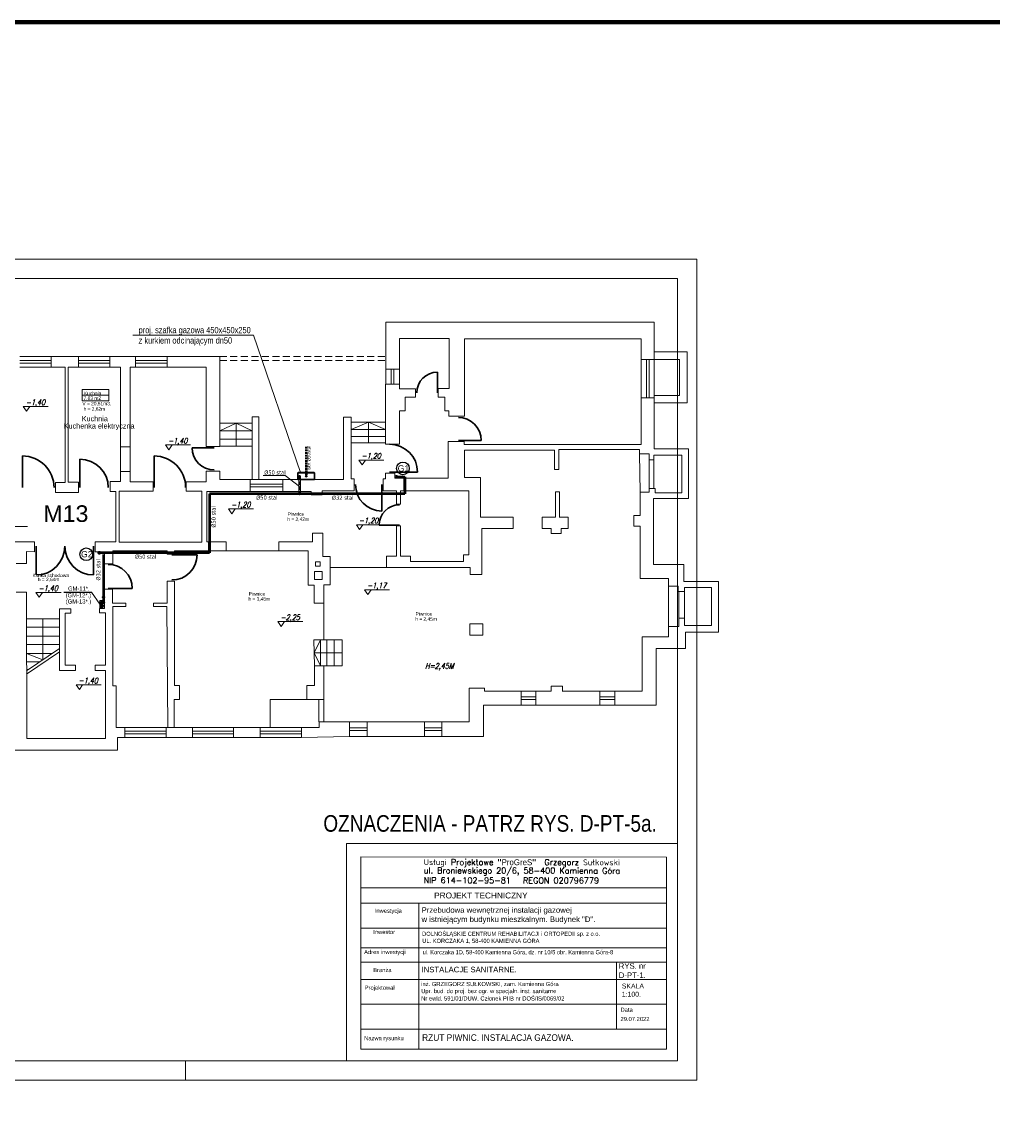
# Model space of a CAD drawing. Extents: x 34439 to 126910, y -74890 to 17912.
# Tile 26 of 144: x 89703 to 93215, y -50214 to -46221. Entities that reach past the tile are written whole.
import ezdxf
from ezdxf.enums import TextEntityAlignment as Align

# ---------------------------------------------------------------- set-up
doc = ezdxf.new("R2010")
doc.units = 0
doc.header["$MEASUREMENT"] = 0
doc.linetypes.add('DASHED', pattern=[19.05, 12.7, -6.35])
doc.linetypes.add('Przerywana długa', pattern=[1058333.301544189, 634999.990463, -423333.311081])
for name, color, linetype, lineweight in [('062', 62, 'Continuous', 0), ('_konstrukcja', 96, 'Continuous', 20), ('_stolarka', 82, 'Continuous', 30), ('gaz', 1, 'Continuous', 30), ('inst-gaz-rury', 50, 'Continuous', 50), ('inst. - C.O. - opis', 2, 'Continuous', 9), ('inst. - CIENKA', 7, 'Continuous', 13), ('Opisy_wymiary.2D77', 7, 'Continuous', 0), ('Opisy_wymiary.2D88', 8, 'Continuous', 0), ('tabelka', 255, 'Continuous', 13), ('tabelka2', 251, 'Continuous', 13), ('urzadzenia', 6, 'Continuous', 15), ('wymiar', 3, 'Continuous', 13), ('WYMIARKI', 10, 'Continuous', 13)]:
    doc.layers.add(name, color=color, linetype=linetype, lineweight=lineweight)
for name, color, linetype in [('Opisy', 2, 'Continuous'), ('symbole', 7, 'Continuous'), ('urządzenia', 140, 'Continuous')]:
    doc.layers.add(name, color=color, linetype=linetype)
doc.styles.add('GA4-ATR-TEXT', font='arial.ttf', dxfattribs={"width": 0.9})
doc.styles.add('GENERATED_STYLE_1', font='ARIAL.TTF')
doc.styles.add('ROMANS', font='SIMPLEX.SHX', dxfattribs={"width": 0.85, "oblique": 15, "height": 16})
doc.styles.get("Standard").update_dxf_attribs({"font": 'ARIALN.TTF'})
doc.styles.add('T.N.ROMAN', font='SIMPLEX')

msp = doc.modelspace()

# ---------------------------------------------------------------- hatches: boundary and pattern name
at = {"layer": 'inst-gaz-rury', "linetype": 'Continuous'}
h = msp.add_hatch(color=256, dxfattribs=at)
h.paths.add_polyline_path([(90709.7, -47863.6, 0.414214), (90706.7, -47860.5), (90706.7, -47863.6)])
h.paths.add_polyline_path([(90706.7, -47863.6), (90706.7, -47860.5, 1), (90706.7, -47866.6, 0.414214), (90709.7, -47863.6)])
h = msp.add_hatch(color=256, dxfattribs=at)
h.paths.add_polyline_path([(90709, -47863.6, 0.414214), (90706.7, -47861.3), (90706.7, -47863.6)])
h.paths.add_polyline_path([(90706.7, -47863.6), (90706.7, -47861.3, 1), (90706.7, -47865.8, 0.414214), (90709, -47863.6)])
h = msp.add_hatch(color=256, dxfattribs=at)
h.paths.add_polyline_path([(90709, -47863.6, 0.414214), (90706.7, -47861.3), (90706.7, -47863.6)])
h.paths.add_polyline_path([(90706.7, -47863.6), (90706.7, -47861.3, 1), (90706.7, -47865.8, 0.414214), (90709, -47863.6)])
h = msp.add_hatch(color=256, dxfattribs=at)
h.paths.add_polyline_path([(90733.3, -47863.6, 0.414214), (90730.3, -47860.5), (90730.3, -47863.6)])
h.paths.add_polyline_path([(90730.3, -47863.6), (90730.3, -47860.5, 1), (90730.3, -47866.6, 0.414214), (90733.3, -47863.6)])
h = msp.add_hatch(color=256, dxfattribs=at)
h.paths.add_polyline_path([(90732.6, -47863.6, 0.414214), (90730.3, -47861.3), (90730.3, -47863.6)])
h.paths.add_polyline_path([(90730.3, -47863.6), (90730.3, -47861.3, 1), (90730.3, -47865.8, 0.414214), (90732.6, -47863.6)])
h = msp.add_hatch(color=256, dxfattribs=at)
h.paths.add_polyline_path([(90732.6, -47863.6, 0.414214), (90730.3, -47861.3), (90730.3, -47863.6)])
h.paths.add_polyline_path([(90730.3, -47863.6), (90730.3, -47861.3, 1), (90730.3, -47865.8, 0.414214), (90732.6, -47863.6)])
h = msp.add_hatch(color=256, dxfattribs=at)
h.paths.add_polyline_path([(91054.8, -47865.5, 0.420252), (91057.1, -47867.8), (91057.1, -47865.5)])
h.paths.add_polyline_path([(91059.3, -47865.5, 0.408201), (91057.1, -47863.3), (91057.1, -47865.5)])
h.paths.add_polyline_path([(91057.1, -47865.5), (91057.1, -47863.3, 0.417728), (91054.8, -47865.5)])
for points in [[(91057.1, -47865.5), (91057.1, -47867.8, 0.409454), (91059.3, -47865.5, 0.001073), (91059.3, -47865.5)], [(89982, -48140.4), (89982, -48142.7, 0.409454), (89984.2, -48140.4, 0.001073), (89984.2, -48140.4)], [(89996.9, -48301), (89996.9, -48302.5, 0.409454), (89998.4, -48301, 0.001073), (89998.4, -48301)], [(89994.4, -48333.6), (89994.4, -48335.1, 0.409454), (89995.8, -48333.6, 0.001073), (89995.8, -48333.6)], [(89996.9, -48321), (89996.9, -48322.5, 0.409454), (89998.4, -48321, 0.001073), (89998.4, -48321)]]:
    msp.add_hatch(color=256, dxfattribs=at).paths.add_polyline_path(points)
h = msp.add_hatch(color=256, dxfattribs=at)
h.paths.add_polyline_path([(90709.7, -47927.9, 0.414214), (90706.7, -47924.9), (90706.7, -47927.9)])
h.paths.add_polyline_path([(90706.7, -47927.9), (90706.7, -47924.9, 1), (90706.7, -47930.9, 0.414214), (90709.7, -47927.9)])
h = msp.add_hatch(color=256, dxfattribs=at)
h.paths.add_polyline_path([(90709, -47927.9, 0.414214), (90706.7, -47925.7), (90706.7, -47927.9)])
h.paths.add_polyline_path([(90706.7, -47927.9), (90706.7, -47925.7, 1), (90706.7, -47930.2, 0.414214), (90709, -47927.9)])
h = msp.add_hatch(color=256, dxfattribs=at)
h.paths.add_polyline_path([(90709, -47927.9, 0.414214), (90706.7, -47925.7), (90706.7, -47927.9)])
h.paths.add_polyline_path([(90706.7, -47927.9), (90706.7, -47925.7, 1), (90706.7, -47930.2, 0.414214), (90709, -47927.9)])
h = msp.add_hatch(color=256, dxfattribs=at)
h.paths.add_polyline_path([(89979.7, -48140.4, 0.420252), (89982, -48142.7), (89982, -48140.4)])
h.paths.add_polyline_path([(89984.2, -48140.4, 0.408201), (89982, -48138.2), (89982, -48140.4)])
h.paths.add_polyline_path([(89982, -48140.4), (89982, -48138.2, 0.417728), (89979.7, -48140.4)])
h = msp.add_hatch(color=256, dxfattribs=at)
h.paths.add_polyline_path([(89995.4, -48301, 0.420252), (89996.9, -48302.5), (89996.9, -48301)])
h.paths.add_polyline_path([(89998.4, -48301, 0.408201), (89996.9, -48299.5), (89996.9, -48301)])
h.paths.add_polyline_path([(89996.9, -48301), (89996.9, -48299.5, 0.417728), (89995.4, -48301)])
h = msp.add_hatch(color=256, dxfattribs=at)
h.paths.add_polyline_path([(89992.8, -48333.6, 0.420252), (89994.4, -48335.1), (89994.4, -48333.6)])
h.paths.add_polyline_path([(89995.8, -48333.6, 0.408201), (89994.4, -48332.1), (89994.4, -48333.6)])
h.paths.add_polyline_path([(89994.4, -48333.6), (89994.4, -48332.1, 0.417728), (89992.8, -48333.6)])
h = msp.add_hatch(color=256, dxfattribs=at)
h.paths.add_polyline_path([(89995.4, -48321, 0.420252), (89996.9, -48322.5), (89996.9, -48321)])
h.paths.add_polyline_path([(89998.4, -48321, 0.408201), (89996.9, -48319.5), (89996.9, -48321)])
h.paths.add_polyline_path([(89996.9, -48321), (89996.9, -48319.5, 0.417728), (89995.4, -48321)])

# ---------------------------------------------------------------- linework, layer by layer
at = {"linetype": 'Continuous', "lineweight": 18}
for p, q in [((89920.1, -47550.4), (90016.6, -47550.4)), ((89920.1, -47550.4), (89920.1, -47590.7)), ((90016.6, -47550.4), (90016.6, -47590.7)), ((89920.1, -47571), (90016.6, -47571)), ((90016.6, -47590.7), (89920.1, -47590.7))]:
    msp.add_line(p, q, dxfattribs=at)
at = {"layer": '062', "linetype": 'Przerywana długa', "flags": 128}
msp.add_lwpolyline([(87943.7, -47078.3), (92143.7, -47078.3), (92143.7, -50048.3), (87943.7, -50048.3)], close=True, dxfattribs=at)
at = {"layer": '_konstrukcja', "ltscale": 50}
for p, q in [((91018.1, -47476.3), (91018.1, -47305.9)), ((91018.1, -47305.9), (91989.6, -47305.9)), ((91989.6, -47441.3), (91989.6, -47305.9)), ((91247.5, -47365.9), (91067.9, -47365.9)), ((91067.9, -47365.9), (91067.9, -47476.3)), ((91247.5, -47546.1), (91247.5, -47365.9)), ((91942.1, -47366.3), (91302.5, -47366.3)), ((91302.5, -47366.3), (91302.5, -47646.5)), ((91942.1, -47441.3), (91942.1, -47366.3)), ((89808.1, -47430), (89694.3, -47430)), ((89808.1, -47469.2), (89808.1, -47430)), ((89808.1, -47430), (89906.5, -47430)), ((89906.5, -47469.2), (89906.5, -47430)), ((90020.3, -47430), (89906.5, -47430)), ((90020.3, -47469.2), (90020.3, -47430)), ((90113.2, -47430), (90020.3, -47430)), ((90113.2, -47469.2), (90113.2, -47430)), ((90227, -47430), (90113.2, -47430)), ((90227, -47469.2), (90227, -47430)), ((90227, -47430), (90417.7, -47430)), ((90417.7, -47756.4), (90417.7, -47430)), ((92108.9, -47413.3), (91989.6, -47413.3)), ((92108.9, -47597.6), (92108.9, -47413.3)), ((89808.1, -47444.6), (89694.3, -47444.6)), ((89808.1, -47454.6), (89694.3, -47454.6)), ((89808.1, -47469.2), (89694.3, -47469.2)), ((89808.1, -47469.2), (89858.7, -47469.2)), ((89858.7, -47469.2), (89858.7, -47886.1)), ((89869.8, -47885.2), (89869.8, -47469.2)), ((89906.5, -47469.2), (89869.8, -47469.2)), ((90020.3, -47444.6), (89906.5, -47444.6)), ((90020.3, -47454.6), (89906.5, -47454.6)), ((90020.3, -47469.2), (89906.5, -47469.2)), ((90020.3, -47469.2), (90058.1, -47469.2)), ((90058.1, -47469.2), (90058.1, -47757.1)), ((90094.1, -47757.1), (90094.1, -47469.2)), ((90113.2, -47469.2), (90094.1, -47469.2)), ((90227, -47444.6), (90113.2, -47444.6)), ((90227, -47454.6), (90113.2, -47454.6)), ((90227, -47469.2), (90113.2, -47469.2)), ((90368.2, -47469.2), (90227, -47469.2)), ((90368.2, -47756.4), (90368.2, -47469.2)), ((91067.9, -47476.3), (91018.1, -47476.3)), ((91018.1, -47476.3), (91018.1, -47530.9)), ((91038, -47476.3), (91038, -47530.9)), ((91048, -47476.3), (91048, -47530.9)), ((91067.9, -47476.3), (91067.9, -47530.9)), ((91942.1, -47441.3), (91989.6, -47441.3)), ((91942.1, -47441.3), (91942.1, -47579.5)), ((91960.9, -47441.3), (91960.9, -47579.5)), ((91970.9, -47441.3), (91970.9, -47579.5)), ((91989.6, -47441.3), (91989.6, -47579.5)), ((91989.6, -47441.3), (92080.7, -47441.3)), ((92080.7, -47441.3), (92080.7, -47571.2)), ((91017.1, -47747.1), (91017.1, -47530.9)), ((91067.9, -47530.9), (91018.1, -47530.9)), ((91067.9, -47530.9), (91067.9, -47547.6)), ((91067.9, -47547.6), (91126.1, -47547.6)), ((91126.1, -47547.6), (91126.1, -47578.2)), ((91207.8, -47578), (91207.8, -47546.1)), ((91207.8, -47546.1), (91247.5, -47546.1)), ((91126.1, -47578.2), (91088.3, -47578.2)), ((91088.3, -47578.2), (91088.3, -47627.7)), ((91231.4, -47578), (91207.8, -47578)), ((91231.4, -47626.9), (91231.4, -47578)), ((91942.1, -47748.7), (91942.1, -47579.5)), ((91942.1, -47579.5), (91989.6, -47579.5)), ((92080.7, -47571.2), (91989.6, -47571.2)), ((91989.6, -47571.2), (91999, -47571.2)), ((91989.6, -47579.5), (91989.6, -47764.2)), ((91989.6, -47597.6), (92108.9, -47597.6)), ((91088.3, -47627.7), (91067.8, -47627.7)), ((91067.8, -47627.7), (91067.8, -47747.1)), ((91245.8, -47626.9), (91231.4, -47626.9)), ((91245.8, -47646.5), (91245.8, -47626.9)), ((90535.2, -47671.6), (90417.7, -47671.6)), ((90476.5, -47671.6), (90417.7, -47699.3)), ((90476.5, -47755.2), (90476.5, -47671.6)), ((90476.5, -47671.6), (90535.2, -47699.3)), ((90535.2, -47875.8), (90535.2, -47649)), ((90535.2, -47649), (90558.9, -47649)), ((90558.9, -47649), (90558.9, -47875.8)), ((90893.5, -47650.1), (90865, -47650.1)), ((90865, -47650.1), (90865, -47875.8)), ((90893.5, -47872.8), (90893.5, -47650.1)), ((90893.5, -47668.2), (91017.1, -47668.2)), ((90955.3, -47668.2), (90893.5, -47695)), ((90955.3, -47742.6), (90955.3, -47668.2)), ((90955.3, -47668.2), (91017.1, -47695)), ((91302.5, -47646.5), (91245.8, -47646.5)), ((90535.2, -47699.3), (90417.7, -47699.3)), ((90893.5, -47695), (91017.1, -47695)), ((90058.1, -47757.1), (90094.1, -47757.1)), ((90058.1, -47846.5), (90058.1, -47757.1)), ((90094.1, -47846.5), (90094.1, -47757.1)), ((90368.2, -47756.4), (90417.7, -47756.4)), ((90535.2, -47729.8), (90417.7, -47729.8)), ((90535.2, -47755.2), (90417.7, -47755.2)), ((90893.5, -47719.5), (91017.1, -47719.5)), ((90893.5, -47742.6), (91017.1, -47742.6)), ((91067.8, -47747.1), (91017.1, -47747.1)), ((91243.6, -47871.1), (91243.6, -47738.1)), ((91243.6, -47738.1), (91302, -47738.1)), ((91302, -47738.1), (91302, -47748.7)), ((91302, -47748.7), (91942.1, -47748.7)), ((91628.6, -47769.6), (91303.5, -47769.6)), ((91303.5, -47769.6), (91303.5, -47868.6)), ((91628.6, -47839.1), (91628.6, -47769.6)), ((91936, -47766.7), (91644.1, -47766.7)), ((91644.1, -47766.7), (91644.1, -47839.1)), ((91936, -47782.9), (91936, -47766.7)), ((91971.4, -47782.9), (91936, -47782.9)), ((91936, -47782.9), (91938.9, -47921.8)), ((91971.4, -47804.4), (91971.4, -47782.9)), ((92088.9, -47787.4), (91988.4, -47787.4)), ((91988.4, -47787.4), (91988.4, -47804.4)), ((91989.6, -47764.2), (92112.9, -47764.2)), ((92088.9, -47924.1), (92088.9, -47787.4)), ((92112.9, -47764.2), (92112.9, -47943.8)), ((91988.4, -47804.4), (91971.4, -47804.4)), ((91971.4, -47804.4), (91971.4, -47907.8)), ((91988.4, -47804.4), (91988.4, -47907.8)), ((90059.1, -47846.5), (90094.1, -47846.5)), ((90059.1, -47883), (90059.1, -47846.5)), ((90093.3, -47883.9), (90094.1, -47846.5)), ((90368.2, -47883.9), (90368.2, -47845.5)), ((90368.2, -47845.5), (90417.7, -47845.5)), ((90417.7, -47845.5), (90417.7, -47875.8)), ((90417.7, -47875.8), (90527.8, -47875.8)), ((90527.8, -47875.8), (90527.8, -47919.4)), ((90527.8, -47875.8), (90646, -47875.8)), ((90646, -47875.8), (90646, -47919.4)), ((90646, -47875.8), (90865, -47875.8)), ((90904.1, -47872.8), (90893.5, -47872.8)), ((90904.1, -47917.1), (90904.1, -47872.8)), ((91008.5, -47917.1), (91008.5, -47872.8)), ((91008.5, -47872.8), (91017.3, -47872.8)), ((91017.3, -47872.8), (91017.3, -47852.6)), ((91017.3, -47852.6), (91051, -47852.6)), ((91051, -47852.6), (91051, -47871.1)), ((91051, -47871.1), (91243.6, -47871.1)), ((91303.5, -47868.6), (91361.1, -47868.6)), ((91361.1, -47868.6), (91361.1, -48012)), ((91644.1, -47839.1), (91628.6, -47839.1)), ((89858.7, -47886.1), (89823.2, -47886.1)), ((89823.2, -47886.1), (89823.2, -47922.6)), ((89906.8, -47885.2), (89869.8, -47885.2)), ((89906.8, -47922.6), (89906.8, -47885.2)), ((90020.8, -47918.5), (90020.8, -47883)), ((90020.8, -47883), (90059.1, -47883)), ((90053.4, -47917.2), (90053.4, -48102.1)), ((90176.7, -47917.2), (90053.4, -47917.2)), ((90176.7, -47883.9), (90093.3, -47883.9)), ((90176.7, -47917.2), (90176.7, -47883.9)), ((90295.8, -47917.2), (90295.8, -47883.9)), ((90295.8, -47883.9), (90368.2, -47883.9)), ((90353.4, -47917.2), (90295.8, -47917.2)), ((90353.4, -48102.1), (90353.4, -47917.2)), ((90527.8, -47892.6), (90646, -47892.6)), ((90527.8, -47902.6), (90646, -47902.6)), ((90787.8, -47931), (90787.8, -47917.1)), ((90787.8, -47917.1), (90904.1, -47917.1)), ((91008.5, -47917.1), (91056.9, -47917.1)), ((91056.9, -47964.7), (91056.9, -47917.1)), ((91071.7, -47964.7), (91071.7, -47917.1)), ((91071.7, -47917.1), (91319.3, -47917.1)), ((91319.3, -48148.1), (91319.3, -47917.1)), ((91970.7, -47921.8), (91970.7, -47907.8)), ((91970.7, -47907.8), (91992.9, -47907.8)), ((91992.9, -47907.8), (91992.9, -47924.1)), ((89823.2, -47922.6), (89906.8, -47922.6)), ((90042.1, -47918.5), (90020.8, -47918.5)), ((90042.1, -48101.3), (90042.1, -47918.5)), ((90527.8, -47919.4), (90370.4, -47919.4)), ((90370.4, -47919.4), (90370.4, -48100.9)), ((90527.8, -47919.4), (90646, -47919.4)), ((90646, -47919.4), (90748.5, -47919.4)), ((90748.5, -47919.4), (90748.5, -47931)), ((90748.5, -47931), (90787.8, -47931)), ((91632.3, -48012), (91632.3, -47920.3)), ((91632.3, -47920.3), (91646.9, -47920.3)), ((91646.9, -47920.3), (91646.9, -48012.7)), ((91938.9, -48005.3), (91938.9, -47921.8)), ((91938.9, -47921.8), (91970.7, -47921.8)), ((92112.9, -47943.8), (91987.3, -47943.8)), ((91987.3, -47943.8), (91987.3, -48183.6)), ((91992.9, -47924.1), (92088.9, -47924.1)), ((91071.7, -47964.7), (91056.9, -47964.7)), ((91361.1, -48012), (91478.7, -48012)), ((91478.7, -48012), (91478.7, -48052.6)), ((91583.7, -48012), (91583.7, -48052.6)), ((91583.7, -48012), (91632.3, -48012)), ((91677.5, -48012), (91646.9, -48012)), ((91646.9, -48012.7), (91646.9, -48012.7)), ((91677.5, -48012), (91677.5, -48052.6)), ((91915.3, -48043.8), (91915.3, -48005.3)), ((91915.3, -48005.3), (91938.9, -48005.3)), ((90753.8, -48100.9), (90753.8, -48070)), ((90753.8, -48070), (90790.7, -48070)), ((90790.7, -48070), (90790.7, -48153.6)), ((91056.9, -48152.7), (91056.9, -48042.9)), ((91056.9, -48042.9), (91071.7, -48042.9)), ((91071.7, -48152.7), (91071.7, -48042.9)), ((91478.7, -48052.6), (91365.7, -48052.6)), ((91365.7, -48052.6), (91365.7, -48218.9)), ((91583.7, -48052.6), (91616.5, -48052.6)), ((91616.5, -48052.6), (91616.5, -48070.8)), ((91616.5, -48070.8), (91652.9, -48070.8)), ((91652.9, -48070.8), (91652.9, -48052.6)), ((91677.5, -48052.6), (91652.9, -48052.6)), ((91938.8, -48043.8), (91915.3, -48043.8)), ((91938.8, -48233.4), (91938.8, -48043.8)), ((89747.4, -48101.3), (89442.5, -48101.3)), ((89747.4, -48136.8), (89747.4, -48101.3)), ((89966.8, -48136.8), (89966.8, -48101.3)), ((89966.8, -48101.3), (90042.1, -48101.3)), ((90053.4, -48102.1), (90353.4, -48102.1)), ((90370.4, -48100.9), (90441.4, -48100.9)), ((90441.4, -48100.9), (90441.4, -48134.1)), ((90632, -48100.9), (90632, -48134.1)), ((90632, -48100.9), (90753.8, -48100.9)), ((89718.2, -48179.1), (89718.2, -48136.5)), ((89718.2, -48136.5), (89747.4, -48136.8)), ((90000.5, -48136.8), (89966.8, -48136.8)), ((90000.5, -48180), (90000.5, -48136.8)), ((90227.1, -48134.1), (90031.3, -48134.1)), ((90031.3, -48134.1), (90031.3, -48180)), ((90227.1, -48145.9), (90227.1, -48134.1)), ((90254.4, -48145.9), (90227.1, -48145.9)), ((90441.4, -48134.1), (90254.4, -48134.1)), ((90254.4, -48134.1), (90254.4, -48145.9)), ((90632, -48134.1), (90441.4, -48134.1)), ((90632, -48134.1), (90737.7, -48134.1)), ((90737.7, -48257.3), (90737.7, -48134.1)), ((90790.7, -48153.6), (90817.1, -48153.6)), ((90817.1, -48153.6), (90817.1, -48256.6)), ((91021.4, -48194.1), (91021.4, -48152.7)), ((91021.4, -48152.7), (91056.9, -48152.7)), ((91071.7, -48152.7), (91107.5, -48152.7)), ((91107.5, -48152.7), (91107.5, -48171.8)), ((91300, -48171.8), (91300, -48148.1)), ((91300, -48148.1), (91319.3, -48148.1)), ((89680.9, -48179.1), (89718.2, -48179.1)), ((90000.5, -48180), (90029.4, -48180)), ((91021.4, -48194.1), (90817.1, -48194.1)), ((91324.1, -48194.1), (91021.4, -48194.1)), ((91107.5, -48171.8), (91300, -48171.8)), ((91324.1, -48218.9), (91324.1, -48194.1)), ((91987.3, -48183.6), (92097, -48183.6)), ((92097, -48183.6), (92097, -48245.1)), ((91365.7, -48218.9), (91324.1, -48218.9)), ((92040.7, -48233.4), (91938.8, -48233.4)), ((92040.7, -48261.5), (92040.7, -48233.4)), ((90000.5, -48342), (90000.5, -48271.9)), ((90000.5, -48271.9), (90029.4, -48271.9)), ((90029.4, -48271.9), (90029.4, -48322.8)), ((90227.3, -48322.8), (90227.3, -48243.6)), ((90227.3, -48243.6), (90253.9, -48243.6)), ((90253.9, -48243.6), (90253.9, -48621)), ((90759.8, -48257.3), (90737.7, -48257.3)), ((90759.8, -48323.1), (90759.8, -48257.3)), ((90817.1, -48256.6), (90794.6, -48256.6)), ((90794.6, -48256.6), (90794.6, -48323.1)), ((92076.2, -48261.5), (92040.7, -48261.5)), ((92040.7, -48407.8), (92040.7, -48261.5)), ((92076.2, -48280.7), (92076.2, -48261.5)), ((92097, -48245.1), (92222.3, -48245.1)), ((92196.6, -48266.6), (92099.1, -48266.6)), ((92099.1, -48266.6), (92099.1, -48280.7)), ((92196.6, -48403.3), (92196.6, -48266.6)), ((92222.3, -48245.1), (92222.3, -48427.2)), ((89680.9, -48282.5), (89718.2, -48282.5)), ((89718.2, -48282.5), (89719.6, -48812.6)), ((92099.1, -48280.7), (92076.2, -48280.7)), ((92078.4, -48376.7), (92078.4, -48280.7)), ((92098.4, -48376.7), (92098.4, -48280.7)), ((89837.7, -48566.1), (89837.7, -48343.5)), ((89837.7, -48343.5), (89879.5, -48343.5)), ((89879.5, -48343.5), (89879.5, -48359.2)), ((89982.8, -48358.3), (89982.8, -48342)), ((89982.8, -48342), (90000.5, -48342)), ((90029.4, -48322.8), (90077.4, -48322.8)), ((90077.4, -48335.4), (90030.8, -48335.4)), ((90030.8, -48335.4), (90030.8, -48622.2)), ((90077.4, -48322.8), (90077.4, -48335.4)), ((90177.5, -48322.8), (90177.5, -48335.4)), ((90177.5, -48322.8), (90227.3, -48322.8)), ((90177.5, -48335.4), (90226.5, -48335)), ((90230.1, -48772.4), (90226.5, -48335)), ((90794.6, -48323.1), (90759.8, -48323.1)), ((90794.6, -48323.1), (90794.6, -48455.4)), ((89837.7, -48379.8), (89718.5, -48380.1)), ((89778.1, -48379.9), (89778.3, -48527.6)), ((89879.5, -48359.2), (89859.1, -48359.2)), ((89859.1, -48359.2), (89859.1, -48547.7)), ((90004.1, -48358.3), (89982.8, -48358.3)), ((90004.1, -48547.7), (90004.1, -48358.3)), ((92078.4, -48407.8), (92078.4, -48376.7)), ((92078.4, -48376.7), (92098.4, -48376.7)), ((92098.4, -48376.7), (92098.4, -48403.3)), ((89837.7, -48409.3), (89718.5, -48409.7)), ((92040.7, -48444.7), (92040.7, -48407.8)), ((92040.7, -48407.8), (92078.4, -48407.8)), ((92098.4, -48403.3), (92196.6, -48403.3)), ((92222.3, -48427.2), (92102.9, -48427.2)), ((92102.9, -48427.2), (92102.9, -48486.3)), ((89837.7, -48441.7), (89718.5, -48442)), ((89837.7, -48472.6), (89718.5, -48472.9)), ((90860.5, -48455.4), (90758.1, -48455.4)), ((90758.1, -48455.4), (90760.1, -48549.8)), ((90759.1, -48502.6), (90782.4, -48455.4)), ((90782.4, -48549.8), (90782.4, -48455.4)), ((90805.5, -48549.8), (90805.5, -48455.4)), ((90831.1, -48549.8), (90831.1, -48455.4)), ((90860.5, -48549.8), (90860.5, -48455.4)), ((91945.3, -48641.6), (91945.3, -48444.7)), ((91945.3, -48444.7), (92040.7, -48444.7)), ((89811.3, -48505), (89718.5, -48505.2)), ((89778.3, -48527.6), (89718.8, -48505.2)), ((89837.7, -48486.9), (89719, -48568.2)), ((89837.7, -48499), (89719, -48580.3)), ((90860.5, -48502.6), (90759.1, -48502.6)), ((90759.1, -48502.6), (90782.4, -48549.8)), ((92102.9, -48486.3), (91996.5, -48486.3)), ((91996.5, -48486.3), (91996.5, -48692)), ((89766.6, -48535.6), (89718.5, -48535.7)), ((89895.4, -48547.7), (89859.1, -48547.7)), ((89895.4, -48566.1), (89895.4, -48547.7)), ((89966.7, -48566.1), (89966.7, -48547.7)), ((89966.7, -48547.7), (90004.1, -48547.7)), ((90760.1, -48621), (90760.1, -48549.8)), ((90760.1, -48549.8), (90794.6, -48549.8)), ((90760.1, -48549.8), (90768.7, -48549.8)), ((90794.6, -48549.8), (90794.6, -48671.2)), ((90794.6, -48549.8), (90860.5, -48549.8)), ((89727.3, -48562.5), (89718.5, -48562.5)), ((89895.4, -48566.1), (89837.7, -48566.1)), ((90004.5, -48566.1), (89966.7, -48566.1)), ((90004.5, -48812.6), (90004.5, -48566.1)), ((90030.8, -48622.2), (90042.8, -48622.2)), ((90042.8, -48622.2), (90042.8, -48772.4)), ((90253.9, -48621), (90272.3, -48621)), ((90272.3, -48621), (90272.3, -48671.2)), ((90732.6, -48621), (90732.6, -48671.2)), ((90732.6, -48621), (90760.1, -48621)), ((91319.9, -48752.5), (91319.9, -48630)), ((91319.9, -48630), (91374.9, -48630)), ((91374.9, -48630), (91374.9, -48641.6)), ((91616.4, -48641.6), (91616.4, -48622.7)), ((91616.4, -48622.7), (91657.1, -48622.7)), ((91657.1, -48622.7), (91657.1, -48642.1)), ((90272.3, -48671.2), (90252.6, -48671.2)), ((90252.6, -48671.2), (90252.6, -48772.4)), ((90600.2, -48671.2), (90600.2, -48772.4)), ((90600.2, -48671.2), (90732.6, -48671.2)), ((90732.6, -48671.2), (90794.6, -48671.2)), ((90776.7, -48671.2), (90776.7, -48752.5)), ((90794.6, -48671.2), (90794.6, -48752.5)), ((91507.9, -48641.6), (91374.9, -48641.6)), ((91507.9, -48692), (91507.9, -48641.6)), ((91561, -48641.6), (91507.9, -48641.6)), ((91561, -48661.8), (91507.9, -48661.8)), ((91561, -48671.8), (91507.9, -48671.8)), ((91561, -48692), (91561, -48641.6)), ((91561, -48641.6), (91616.4, -48641.6)), ((91793.2, -48641.6), (91657.1, -48641.6)), ((91793.2, -48692), (91793.2, -48641.6)), ((91846.3, -48641.6), (91793.2, -48641.6)), ((91846.3, -48661.8), (91793.2, -48661.8)), ((91846.3, -48671.8), (91793.2, -48671.8)), ((91846.3, -48692), (91846.3, -48641.6)), ((91846.3, -48641.6), (91945.3, -48641.6)), ((91507.9, -48692), (91371.2, -48692)), ((91371.2, -48692), (91371.2, -48805.7)), ((91561, -48692), (91507.9, -48692)), ((91793.2, -48692), (91561, -48692)), ((91846.3, -48692), (91793.2, -48692)), ((91996.5, -48692), (91846.3, -48692)), ((90777.3, -48772.4), (90777.3, -48752.5)), ((90887.5, -48752.5), (90777.3, -48752.5)), ((90887.5, -48805.7), (90887.5, -48752.5)), ((90951, -48752.5), (90887.5, -48752.5)), ((90951, -48805.7), (90951, -48752.5)), ((90951, -48752.5), (91158.1, -48752.5)), ((91158.1, -48805.7), (91158.1, -48752.5)), ((91221.6, -48752.5), (91158.1, -48752.5)), ((91221.6, -48805.7), (91221.6, -48752.5)), ((91221.6, -48752.5), (91319.9, -48752.5)), ((90042.8, -48772.4), (90074.1, -48772.4)), ((90074.1, -48772.4), (90074.1, -48809.3)), ((90074.1, -48772.4), (90223.3, -48772.4)), ((90074.1, -48785.9), (90223.3, -48785.9)), ((90074.1, -48795.9), (90223.3, -48795.9)), ((90223.3, -48772.4), (90223.3, -48809.3)), ((90223.3, -48772.4), (90318.9, -48772.4)), ((90318.9, -48772.4), (90318.9, -48809.3)), ((90318.9, -48772.4), (90468, -48772.4)), ((90318.9, -48785.9), (90468, -48785.9)), ((90318.9, -48795.9), (90468, -48795.9)), ((90468, -48772.4), (90468, -48809.3)), ((90468, -48772.4), (90563.6, -48772.4)), ((90564.1, -48772.4), (90564.1, -48809.3)), ((90564.1, -48772.4), (90713.2, -48772.4)), ((90564.1, -48785.9), (90713.2, -48785.9)), ((90564.1, -48795.9), (90713.2, -48795.9)), ((90713.2, -48772.4), (90713.2, -48809.3)), ((90713.2, -48772.4), (90777.3, -48772.4)), ((90951, -48774.1), (90887.5, -48774.1)), ((90951, -48784.1), (90887.5, -48784.1)), ((91221.6, -48774.1), (91158.1, -48774.1)), ((91221.6, -48784.1), (91158.1, -48784.1)), ((89719.6, -48812.6), (90004.5, -48812.6)), ((90074.1, -48809.3), (90048.2, -48809.3)), ((90048.2, -48809.3), (90048.2, -48855.2)), ((90074.1, -48809.3), (90223.3, -48809.3)), ((90223.3, -48809.3), (90318.9, -48809.3)), ((90318.9, -48809.3), (90468, -48809.3)), ((90468, -48809.3), (90563.6, -48809.3)), ((90564.1, -48809.3), (90713.2, -48809.3)), ((90713.2, -48809.3), (90887.5, -48805.7)), ((90951, -48805.7), (90887.5, -48805.7)), ((90951, -48805.7), (91158.1, -48805.7)), ((91221.6, -48805.7), (91158.1, -48805.7)), ((91371.2, -48805.7), (91221.6, -48805.7)), ((90048.2, -48855.2), (89670.7, -48855.2))]:
    msp.add_line(p, q, dxfattribs=at)
at = {"layer": '_konstrukcja', "linetype": 'DASHED', "ltscale": 2}
for p, q in [((90417.7, -47430), (91018.1, -47430)), ((90417.7, -47445), (91018.1, -47445))]:
    msp.add_line(p, q, dxfattribs=at)
at = {"layer": '_konstrukcja', "lineweight": 80, "ltscale": 50}
msp.add_lwpolyline([(86243.9, -46220.8), (101156.7, -46220.8), (101156.7, -64091.9), (86243.9, -64091.9)], close=True, dxfattribs=at)
at = {"layer": '_konstrukcja', "ltscale": 50}
for points in [[(90764.6, -48189.6), (90780.4, -48189.6), (90780.4, -48173.4), (90764.6, -48173.4)], [(90760.2, -48237.2), (90787.7, -48237.2), (90787.7, -48207.8), (90760.2, -48207.8)], [(91322.7, -48438.9), (91369.3, -48438.9), (91369.3, -48398.2), (91322.7, -48398.2)]]:
    msp.add_lwpolyline(points, close=True, dxfattribs=at)
at = {"layer": '_stolarka', "linetype": 'ByBlock', "ltscale": 50}
for p, q in [((91204.9, -47562), (91204.9, -47487.4)), ((91280.8, -47734.1), (91363.6, -47734.1)), ((89703.8, -47904.8), (89703.8, -47790.4)), ((90180, -47904.8), (90180, -47790.4)), ((90397.4, -47761), (90317.4, -47761)), ((89911.5, -47904.8), (89911.5, -47801.9)), ((91031.9, -47849.2), (91133.1, -47849.2)), ((91004.1, -47894.1), (91004.1, -47989.6)), ((91067.5, -48040.5), (90994.1, -48040.5)), ((89753.7, -48117), (89753.7, -48220.7)), ((89961, -48117), (89961, -48220.7)), ((90244.7, -48148.2), (90335.5, -48148.2)), ((90014.4, -48269.4), (90101.3, -48269.4))]:
    msp.add_line(p, q, dxfattribs=at)
for centre, radius, start, end in [((91204.9, -47562), 74.6, 90, 180), ((91280.8, -47734.1), 82.8, 0, 90), ((91031.9, -47849.2), 101.3, 0, 90), ((89703.8, -47904.8), 114.4, 0, 90), ((90180, -47904.8), 114.4, 0, 90), ((90397.4, -47761), 80, 180, 270), ((89911.5, -47904.8), 102.9, 0, 90), ((91004.1, -47894.1), 95.4, 180, 270), ((91067.5, -48040.5), 73.4, 90, 180), ((89753.7, -48117), 103.7, 270, 0), ((89961, -48117), 103.7, 180, 270), ((90244.7, -48148.2), 90.8, 270, 0), ((90014.4, -48269.4), 86.9, 0, 90)]:
    msp.add_arc(centre, radius, start, end, dxfattribs=at)
at = {"layer": 'gaz', "linetype": 'Continuous', "lineweight": 30}
msp.add_line((89988.9, -48321), (89991.4, -48321), dxfattribs=at)
at = {"layer": 'inst-gaz-rury', "linetype": 'DASHED', "ltscale": 0.5}
msp.add_line((90729.9, -47757.4), (90729.9, -47865.5), dxfattribs=at)
at = {"layer": 'inst-gaz-rury', "linetype": 'DASHED'}
msp.add_line((90706.7, -47863.6), (90706.7, -47927.9), dxfattribs=at)
at = {"layer": 'inst-gaz-rury', "ltscale": 50}
for p, q in [((91057.1, -47865.5), (91087.2, -47865.5)), ((91087.2, -47865.5), (91087.2, -47927.9)), ((90380.4, -47927.9), (90380.4, -48140.4)), ((90706.7, -47927.9), (90380.4, -47927.9)), ((91087.2, -47927.9), (90706.7, -47927.9)), ((90380.4, -48140.4), (89982, -48140.4)), ((89996.9, -48147.3), (89996.9, -48321))]:
    msp.add_line(p, q, dxfattribs=at)
at = {"layer": 'inst-gaz-rury', "linetype": 'Continuous'}
for p, q in [((89988.9, -48321), (89997.2, -48321)), ((89988.9, -48333.6), (89994.3, -48333.6))]:
    msp.add_line(p, q, dxfattribs=at)
at = {"layer": 'inst-gaz-rury', "linetype": 'Continuous', "lineweight": 20}
for centre, radius in [((90706.7, -47863.6), 3.01), ((90706.7, -47863.6), 2.25), ((90706.7, -47863.6), 2.25), ((90730.3, -47863.6), 3.01), ((90730.3, -47863.6), 2.25), ((90730.3, -47863.6), 2.25), ((90706.7, -47927.9), 3.01), ((90706.7, -47927.9), 2.25), ((90706.7, -47927.9), 2.25)]:
    msp.add_circle(centre, radius, dxfattribs=at)
at = {"layer": 'inst-gaz-rury', "linetype": 'Continuous'}
for centre, radius in [((91057.1, -47865.5), 2.25), ((89982, -48140.4), 2.25), ((89996.9, -48301), 1.5), ((89994.3, -48333.6), 1.5), ((89996.9, -48321), 1.5)]:
    msp.add_circle(centre, radius, dxfattribs=at)
at = {"layer": 'inst. - CIENKA', "ltscale": 0.05}
msp.add_line((90539.7, -47353.9), (90103.4, -47353.9), dxfattribs=at)
at = {"layer": 'Opisy'}
msp.add_line((89853.9, -48282.5), (89953.6, -48282.6), dxfattribs=at)
at = {"layer": 'Opisy_wymiary.2D77', "linetype": 'Continuous'}
for p, q in [((92073.7, -47148.3), (88133.7, -47148.3)), ((92073.7, -49978.3), (92073.7, -47148.3)), ((88133.7, -49978.3), (92073.7, -49978.3))]:
    msp.add_line(p, q, dxfattribs=at)
at = {"layer": 'Opisy_wymiary.2D88', "linetype": 'Continuous'}
msp.add_line((90293.7, -50048.3), (90293.7, -49978.3), dxfattribs=at)
at = {"layer": 'symbole', "lineweight": 30}
for p, q in [((90700.3, -47851.2), (90760.3, -47851.2)), ((90700.3, -47875.2), (90700.3, -47851.2)), ((90700.3, -47875.2), (90760.3, -47875.2)), ((90702.2, -47850.2), (90758.3, -47850.2)), ((90760.3, -47875.2), (90760.3, -47851.2))]:
    msp.add_line(p, q, dxfattribs=at)
for centre, start, end in [((90702.3, -47851.2), 90, 180), ((90758.3, -47851.2), 0, 84.5106)]:
    msp.add_arc(centre, 1, start, end, dxfattribs=at)
at = {"layer": 'tabelka', "linetype": 'Continuous'}
msp.add_lwpolyline([(90876.2, -49191.8), (92073.7, -49191.8), (92073.7, -49978.3), (90876.2, -49978.3)], close=True, dxfattribs=at)
at = {"layer": 'tabelka2', "linetype": 'Continuous'}
msp.add_line((90928.1, -49240.5), (90928.1, -49935.9), dxfattribs=at)
at = {"layer": 'tabelka2'}
for p, q in [((90928.1, -49240.5), (92034.3, -49242.2)), ((92034.3, -49242.2), (92034.3, -49935.9)), ((90928.1, -49353.2), (92034.3, -49353.2)), ((90928.1, -49408.7), (92033.6, -49408.7)), ((91137.3, -49408.7), (91137.3, -49935.9)), ((90928.1, -49498), (92033.6, -49498)), ((90928.1, -49569.2), (92033.6, -49569.2)), ((90928.1, -49622.1), (92033.6, -49622.1)), ((91852.4, -49863.8), (91852.4, -49622.1)), ((90928.1, -49683.8), (92034.3, -49683.8)), ((90928.1, -49773.8), (92034.3, -49773.8)), ((90928.1, -49863.8), (92034.3, -49863.8)), ((90928.1, -49935.9), (92034.3, -49935.9))]:
    msp.add_line(p, q, dxfattribs=at)
at = {"layer": 'urzadzenia', "linetype": 'Continuous'}
for p, q in [((90703.7, -47876.8), (90703.7, -47919.4)), ((90709.7, -47876.8), (90709.7, -47919.4)), ((91084.2, -47871.1), (91084.2, -47917.1)), ((91090.2, -47871.1), (91090.2, -47917.1)), ((90377.4, -48100.9), (90377.4, -48134.1)), ((90383.4, -48100.9), (90383.4, -48134.1)), ((90000.5, -48137.4), (90030.7, -48137.4)), ((90000.5, -48143.4), (90030.7, -48143.4)), ((90227.1, -48137.4), (90253.9, -48137.4)), ((90227.1, -48143.4), (90253.9, -48143.4))]:
    msp.add_line(p, q, dxfattribs=at)
at = {"layer": 'urządzenia'}
for p, q in [((89994.1, -48339.3), (89984.1, -48314.3)), ((89994.1, -48314.3), (89984.1, -48339.3)), ((89994.1, -48339.3), (89984.1, -48339.3))]:
    msp.add_line(p, q, dxfattribs=at)
at = {"layer": 'urządzenia', "linetype": 'Continuous'}
for p, q in [((89984.1, -48314.3), (89984.1, -48339.3)), ((89994.1, -48314.3), (89984.1, -48314.3)), ((89994.1, -48339.3), (89994.1, -48314.3))]:
    msp.add_line(p, q, dxfattribs=at)
at = {"layer": 'urządzenia'}
for centre in [(91080.2, -47835.5), (89934.8, -48145.9)]:
    msp.add_circle(centre, 22.8, dxfattribs=at)
at = {"layer": 'urządzenia', "linetype": 'Continuous'}
for centre in [(89988.9, -48321), (89988.9, -48333.6)]:
    msp.add_circle(centre, 1.5, dxfattribs=at)
at = {"layer": 'wymiar'}
for p, q in [((90539.7, -47353.9), (90710.4, -47850.2)), ((89984.1, -48326.8), (89953.6, -48282.6))]:
    msp.add_line(p, q, dxfattribs=at)
at = {"layer": 'WYMIARKI'}
for p, q in [((89706.9, -47611.4), (89797.5, -47611.4)), ((90221.5, -47750.7), (90312.1, -47750.7)), ((90921.3, -47805.3), (91011.8, -47805.3)), ((90449.5, -47982), (90540.1, -47982)), ((89631.1, -48046), (89721.7, -48046)), ((90911.8, -48039.1), (91002.4, -48039.1)), ((90941.2, -48274.5), (91031.8, -48274.5)), ((89753, -48284.3), (89843.5, -48284.3)), ((90628.3, -48389.4), (90718.8, -48389.4)), ((89897.9, -48618.2), (89988.4, -48618.2))]:
    msp.add_line(p, q, dxfattribs=at)
at = {"layer": 'WYMIARKI', "ltscale": 50}
for p, q in [((90574.8, -47861.6), (90654.2, -47861.6)), ((90654.2, -47861.6), (90706.7, -47901.3))]:
    msp.add_line(p, q, dxfattribs=at)
at = {"layer": 'WYMIARKI'}
for points in [[(89706.9, -47611.4), (89718.8, -47628.8), (89730.8, -47611.4)], [(90221.5, -47750.7), (90233.5, -47768.2), (90245.4, -47750.7)], [(90921.3, -47805.3), (90933.2, -47822.7), (90945.1, -47805.3)], [(90449.5, -47982), (90461.4, -47999.4), (90473.4, -47982)], [(90911.8, -48039.1), (90923.8, -48056.6), (90935.7, -48039.1)], [(90941.2, -48274.5), (90953.1, -48291.9), (90965.1, -48274.5)], [(89753, -48284.3), (89764.9, -48301.7), (89776.8, -48284.3)], [(90628.3, -48389.4), (90640.2, -48406.9), (90652.1, -48389.4)], [(89897.9, -48618.2), (89909.8, -48635.7), (89921.7, -48618.2)]]:
    msp.add_lwpolyline(points, dxfattribs=at)

# ---------------------------------------------------------------- texts
at = {"style": 'GENERATED_STYLE_1'}
for s, p in [('GM-11*.', (89869.1, -48277.5)), ('(GM-12*.)', (89860.4, -48301.7)), ('(GM-13*.)', (89861, -48324.3))]:
    msp.add_text(s, height=15, dxfattribs=at).set_placement(p)
at = {"linetype": 'Continuous', "style": 'GENERATED_STYLE_1'}
for s, insert, char_height, attachment_point in [('Kuchnia.', (89926.2, -47570.3), 12.5, 7), ('V = 20,51m3,', (89920.8, -47594.6), 12.5, 1), ('7,83 m2', (89925.1, -47574.9), 12.5, 1), ('h = 2,62m', (89925.1, -47614), 12.5, 1), ('Kuchenka elektryczna', (89853.2, -47696.7), 18.75, 7), ('Kuchnia', (89918.5, -47665.2), 18.75, 7), ('Piwnice', (90663.3, -48007), 12.5, 7), ('h = 2,42m', (90662.3, -48012.7), 12.5, 1), ('Klatka schodowa', (89740.4, -48228.7), 12.5, 7), ('h = 2,64m', (89759.6, -48230.7), 12.5, 1), ('h = 3,45m', (90521.5, -48301.2), 12.5, 1), ('Piwnice', (90522.5, -48295.5), 12.5, 7), ('Piwnice', (91126.1, -48368.1), 12.5, 7), ('h = 2,45m', (91125, -48373.8), 12.5, 1)]:
    msp.add_mtext(s, dxfattribs=dict(at, insert=insert, char_height=char_height, attachment_point=attachment_point))
at = {"layer": '_konstrukcja', "linetype": 'Continuous', "insert": (89779.6, -48029.7), "char_height": 60, "attachment_point": 7, "style": 'GENERATED_STYLE_1'}
msp.add_mtext('M13', dxfattribs=at)
at = {"layer": 'inst. - C.O. - opis', "style": 'GENERATED_STYLE_1'}
for s, p in [('G1', (91082.3, -47835.3)), ('G2', (89936.9, -48145.6))]:
    msp.add_text(s, height=22.5, dxfattribs=at).set_placement(p, align=Align.MIDDLE)
at = {"layer": 'tabelka2', "style": 'GENERATED_STYLE_1'}
for s, p in [('Projektował', (90942.1, -49721.5)), ('inż. GRZEGORZ SUŁKOWSKI, zam. Kamienna Góra', (91146.4, -49708.2)), ('Upr. bud. do proj. bez ogr. w specjaln. inst. sanitarne', (91146.4, -49733.7)), ('Nr ewid. 591/01/DUW. Członek PIIB nr DOŚ/IS/0069/02', (91146.4, -49760.3))]:
    msp.add_text(s, height=15, dxfattribs=at).set_placement(p)
at = {"layer": 'tabelka2', "style": 'GENERATED_STYLE_1', "width": 0.9}
msp.add_text('RZUT PIWNIC. INSTALACJA GAZOWA. ', height=24, dxfattribs=at).set_placement((91149.8, -49906.4))
at = {"layer": 'tabelka2', "char_height": 21.327, "width": 2654.47, "attachment_point": 1, "rotation": 359.9094, "style": 'T.N.ROMAN'}
for s, insert in [('Usługi Projektowe "{\\fBrush Script MT|b0|i0|c0|p66;ProGreS}"  Grzegorz Sułkowski', (91155.5, -49248.9)), ('ul. Broniewskiego 20/6, 58-400 Kamienna Góra\\PNIP 614-102-95-81   REGON 020796779', (91155.5, -49279.1))]:
    msp.add_mtext(s, dxfattribs=dict(at, insert=insert))
at = {"layer": 'tabelka2', "attachment_point": 1}
for s, insert, char_height, width, style in [('PROJEKT TECHNICZNY', (91193.3, -49369.7), 21.349, 2657.127, 'GENERATED_STYLE_1'), ('{\\fArial|b0|i0|c238|p0;Inwestycja }', (90978.4, -49428.1), 15, 1107.136, 'GENERATED_STYLE_1'), ('Przebudowa wewnętrznej instalacji gazowej\\Pw istniejącym budynku mieszkalnym. Budynek "D".', (91147.7, -49423), 20, 1469.909, 'GENERATED_STYLE_1'), ('Inwestor}', (90972.9, -49504.8), 15, 1107.136, 'GENERATED_STYLE_1'), ('DOLNOŚLĄSKIE CENTRUM REHABILITACJI i ORTOPEDII sp. z o.o.', (91149.9, -49511.4), 15, 1107.136, 'GA4-ATR-TEXT'), ('UL. KORCZAKA 1, 58-400 KAMIENNA GÓRA', (91150.5, -49536.9), 15, 1107.136, 'GA4-ATR-TEXT'), ('Adres inwestycji}', (90940.1, -49577.4), 15, 1107.136, 'GENERATED_STYLE_1'), ('ul. Korczaka 1D, 58-400 Kamienna Góra, dz. nr 10/5 obr. Kamienna Góra-8', (91151.7, -49578), 15, 1107.136, 'GA4-ATR-TEXT'), ('{\\fArial|b0|i0|c238|p0;RYS. nr \\PD-PT-1.}', (91861.2, -49625.4), 20, 1107.136, 'GENERATED_STYLE_1'), ('Branża}', (90972.9, -49642.6), 15, 1107.136, 'GENERATED_STYLE_1'), ('INSTALACJE SANITARNE. ', (91147.6, -49638.3), 20, 1107.136, 'GENERATED_STYLE_1'), ('{\\fArial|b0|i0|c238|p0;SKALA \\P1:100.}', (91872.2, -49699), 17.791, 1107.136, 'GENERATED_STYLE_1'), ('Data}', (91867.4, -49786.2), 15, 1107.136, 'GENERATED_STYLE_1'), ('29.07.2022', (91867.4, -49819.7), 15, 1107.136, 'GENERATED_STYLE_1'), ('Nazwa rysunku }', (90939.9, -49888.9), 15, 1107.136, 'GENERATED_STYLE_1')]:
    msp.add_mtext(s, dxfattribs=dict(at, insert=insert, char_height=char_height, width=width, style=style))
at = {"layer": 'WYMIARKI', "attachment_point": 1}
for s, insert, char_height, width in [('{\\fArial Narrow|b0|i0|c238|p0;proj. szafka gazowa 450x450x250\\Pz kurkiem odcinającym dn50}', (90124.2, -47323.7), 22.5, 949.197), ('{\\fTahoma|b0|i0|c238|p8;%%c50 stal}', (90578.8, -47842.8), 15, 203), ('{\\fTahoma|b0|i0|c238|p8;%%c50 stal}', (90549.7, -47933.3), 15, 203), ('{\\fTahoma|b0|i0|c238|p8;%%c32 stal}', (90824, -47933.8), 15, 203), ('{\\fTahoma|b0|i0|c238|p8;%%c50 stal}', (90110.9, -48147), 15, 203), ('{\\fArial Narrow|b0|i0|c238|p0;OZNACZENIA - PATRZ RYS. D-PT-5a.}', (90792.4, -49089.7), 60, 1290.016)]:
    msp.add_mtext(s, dxfattribs=dict(at, insert=insert, char_height=char_height, width=width))
at = {"layer": 'WYMIARKI', "width": 203, "attachment_point": 1, "rotation": 90}
for s, insert, char_height in [('{\\fTahoma|b0|i0|c238|p8;istn.%%c50stal}', (90733.8, -47841.8), 12), ('{\\fTahoma|b0|i0|c238|p8;%%c50 stal}', (90387.8, -48049.5), 15), ('{\\fTahoma|b0|i0|c238|p8;%%c32 stal}', (89970.8, -48240.9), 15)]:
    msp.add_mtext(s, dxfattribs=dict(at, insert=insert, char_height=char_height))
at = {"layer": 'WYMIARKI', "style": 'ROMANS', "oblique": 15, "width": 0.85}
for tag, p in [('-1,40', (89716, -47606.2)), ('-1,40', (90230.6, -47745.5)), ('-1,20', (90930.3, -47800.1)), ('-1,20', (90458.6, -47976.8)), ('-1,20', (90920.9, -48033.9)), ('-1,40', (89762, -48279.1)), ('-1,17', (90950.3, -48269.2)), ('-2,25', (90637.3, -48384.2)), ('H=2,45M', (91160.4, -48560)), ('-1,40', (89906.9, -48613))]:
    msp.add_attdef(tag, p, '%%p0.00', height=20, dxfattribs=at)

doc.saveas('drawing.dxf')
